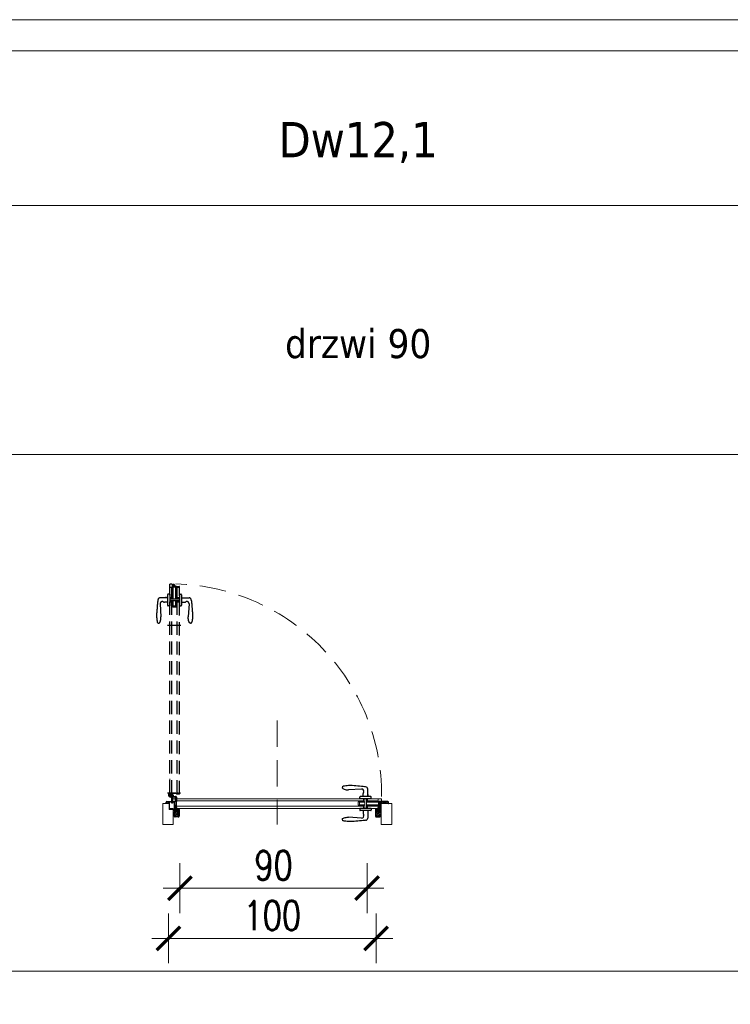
# Model space of a CAD drawing. Header units: millimetres. Extents: x 23192 to 149900, y -396339 to -79279.
# Tile 97 of 136: x 76213 to 76555, y -210633 to -210159. Entities that reach past the tile are written whole.
import ezdxf

# ---------------------------------------------------------------- set-up
doc = ezdxf.new("R2010")
doc.units = ezdxf.units.MM
for name, pattern in [('CENTER', [0.6, 0.375, -0.075, 0.075, -0.075]), ('DASHED', [19.05, 12.7, -6.35]), ('HIDDENX2', [19.05, 12.7, -6.35])]:
    doc.linetypes.add(name, pattern=pattern)
doc.layers.get('0').update_dxf_attribs({"lineweight": 0})
for name, color, linetype, lineweight in [('! Ślusarka opisy', 2, 'Continuous', 15), ('0_LEGENDA', 7, 'Continuous', 13), ('Drzwi - hatch', 8, 'Continuous', 5), ('Drzwi KRAWĘDZIE', 7, 'Continuous', 20)]:
    doc.layers.add(name, color=color, linetype=linetype, lineweight=lineweight)
for name, color, linetype in [('!! ASSA ABLOY', 2, 'Continuous'), ('A_drzwi', 3, 'Continuous'), ('Drzwi - klamki', 150, 'Continuous'), ('Drzwi PRZER-DUŻA', 240, 'DASHED'), ('GRUBA', 4, 'Continuous'), ('GRUBA-2', 210, 'Continuous'), ('zawias', 7, 'Continuous')]:
    doc.layers.add(name, color=color, linetype=linetype)
doc.styles.add('ARIAL', font='tahoma.ttf')
doc.styles.add('SIMPLEX', font='simplex.shx', dxfattribs={"width": 0.77})
doc.dimstyles.new('OL PB 200', dxfattribs={"dimscale": 4, "dimtxt": 3.5, "dimasz": 0.2, "dimexe": 10, "dimexo": 10, "dimgap": 1, "dimtad": 1, "dimdec": 1, "dimrnd": 0.5, "dimzin": 9, "dimdsep": 46, "dimtxsty": 'SIMPLEX', "dimblk": 'thick_MSz', "dimcen": 0.1, "dimdle": 8, "dimse1": 1, "dimse2": 1, "dimclrd": 256, "dimclre": 256, "dimclrt": 3, "dimadec": 1, "dimazin": 2, "dimtfac": 1, "dimtdec": 1, "dimtix": 1, "dimtofl": 0, "dimtmove": 2, "dimatfit": 3, "dimldrblk": 'thick_MSz', "dimfxl": 10, "dimfxlon": 1, "dimtolj": 1, "dimlwd": -1, "dimlwe": -1, "dimarcsym": 0})

# ---------------------------------------------------------------- blocks, each defined once
blk = doc.blocks.new('thick_MSz')
for p, q in [((0, 15), (0, -15)), ((-10, 0), (10, 0))]:
    blk.add_line(p, q)
at = {"const_width": 2, "elevation": 2}
blk.add_lwpolyline([(-7.07, -7.07), (7.07, 7.07)], dxfattribs=at)
blk = doc.blocks.new('*D102')
at = {"layer": '0_LEGENDA', "transparency": 16777216}
blk.add_line((76383.61, -210601.02), (76285.41, -210601.02), dxfattribs=at)
at = {"layer": 'DEFPOINTS', "color": 0, "transparency": 16777216}
for p in [(76284.61, -210562.57), (76384.41, -210562.57), (76284.61, -210601.02)]:
    blk.add_point(p, dxfattribs=at)
at = {"layer": '0_LEGENDA', "transparency": 16777216, "xscale": 0.8, "yscale": 0.8, "zscale": 0.8, "rotation": 180}
blk.add_blockref('thick_MSz', (76284.61, -210601.02), dxfattribs=at)
at = {"layer": '0_LEGENDA', "transparency": 16777216, "xscale": 0.8, "yscale": 0.8, "zscale": 0.8}
blk.add_blockref('thick_MSz', (76384.41, -210601.02), dxfattribs=at)
at = {"layer": '0_LEGENDA', "color": 3, "transparency": 16777216, "insert": (76334.51, -210590.02), "char_height": 14, "attachment_point": 5, "style": 'SIMPLEX'}
blk.add_mtext('\\A1;100', dxfattribs=at)
blk = doc.blocks.new('*D103')
at = {"layer": '0_LEGENDA', "transparency": 16777216}
blk.add_line((76290.91, -210576.88), (76379.31, -210576.88), dxfattribs=at)
at = {"layer": 'DEFPOINTS', "color": 0, "transparency": 16777216}
for p in [(76290.11, -210551.14), (76380.11, -210556.57), (76380.11, -210576.88)]:
    blk.add_point(p, dxfattribs=at)
at = {"layer": '0_LEGENDA', "transparency": 16777216, "xscale": 0.8, "yscale": 0.8, "zscale": 0.8, "rotation": 180}
blk.add_blockref('thick_MSz', (76290.11, -210576.88), dxfattribs=at)
at = {"layer": '0_LEGENDA', "transparency": 16777216, "xscale": 0.8, "yscale": 0.8, "zscale": 0.8}
blk.add_blockref('thick_MSz', (76380.11, -210576.88), dxfattribs=at)
at = {"layer": '0_LEGENDA', "color": 3, "transparency": 16777216, "insert": (76335.11, -210565.88), "char_height": 14, "attachment_point": 5, "style": 'SIMPLEX'}
blk.add_mtext('\\A1;90', dxfattribs=at)
blk = doc.blocks.new('Dw18')
at = {"layer": 'Drzwi - hatch'}
h = blk.add_hatch(dxfattribs=at)
h.set_pattern_fill('AR-CONC', color=256, scale=0.003, angle=180)
h.set_pattern_definition([(230, (12478.00603, 7127.26127), (-0.546554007, 0.047817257), [0.05715, -0.62865]), (175, (12478.00603, 7127.26127), (0.10573026, -0.57317054), [0.04572, -0.50292175]), (280.451445, (12477.9605, 7127.26525), (-0.44082374, -0.525353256), [0.04857003, -0.53427073]), (226.1842, (12478.006, 7127.1089), (-0.81323712, 0.12612698), [0.085725, -0.942975]), (276.635558, (12477.9383, 7127.1194), (-0.7122124, -0.74227837), [0.07285507, -0.80140682]), (171.18415, (12478.006, 7127.1089), (-0.7122124, -0.74227837), [0.0685799, -0.7543792]), (201, (12477.92983, 7127.14697), (-0.454843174, 0.306795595), [0.05715, -0.62865]), (146, (12477.92983, 7127.14697), (-0.185406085, -0.5525639), [0.04572, -0.50292]), (251.451445, (12477.89193, 7127.17254), (-0.64024926, -0.24576831), [0.04857003, -0.53426981]), (217.5, (12478.00603, 7127.26127), (-0.00926581, -0.253665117), [0, -0.496824, 0, -0.51054, 0, -0.504825]), (187.5, (12478.00603, 7127.26127), (-0.200458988, -0.300541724), [0, -0.291084, 0, -0.485394, 0, -0.192405]), (147.5, (12478.17596, 7127.26127), (-0.406771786, 0.017186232), [0, -0.1905, 0, -0.59436, 0, -0.78867]), (137.5, (12478.25216, 7127.26127), (-0.444387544, -0.076279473), [0, -0.24765, 0, -0.394716, 0, -0.56007])])
h.paths.add_polyline_path([(11935.4, 3708.39), (11935.9, 3708.39), (11935.9, 3708.95), (11936.08, 3708.95), (11936.08, 3708.39, 0.414214), (11936.24, 3708.23), (11937.81, 3708.23, 0.414214), (11937.97, 3708.39), (11937.97, 3711.58, 1), (11937.78, 3711.58), (11937.78, 3710.91, -0.414214), (11937.44, 3710.57), (11936.26, 3710.57, -0.414214), (11935.92, 3710.91), (11935.92, 3711.77), (11935.12, 3711.77), (11935.12, 3711.97), (11933.52, 3711.97), (11933.52, 3715.27), (11932.24, 3715.27, 0.414214), (11932.08, 3715.11), (11932.08, 3714.55), (11933.4, 3714.55), (11933.4, 3711.55), (11935.4, 3711.55)])
h = blk.add_hatch(dxfattribs=at)
h.set_pattern_fill('AR-CONC', color=256, scale=0.003, angle=180)
h.set_pattern_definition([(230, (12264.63307, 7185.49248), (-0.546554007, 0.047817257), [0.05715, -0.62865]), (175, (12264.63307, 7185.4925), (0.10573026, -0.57317054), [0.04572, -0.50292175]), (280.451445, (12264.5875, 7185.49646), (-0.44082374, -0.525353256), [0.04857003, -0.53427073]), (226.1842, (12264.6331, 7185.3401), (-0.81323712, 0.12612698), [0.085725, -0.942975]), (276.635558, (12264.5653, 7185.3506), (-0.7122124, -0.74227837), [0.07285507, -0.80140682]), (171.18415, (12264.6331, 7185.3401), (-0.7122124, -0.74227837), [0.0685799, -0.7543792]), (201, (12264.55687, 7185.37818), (-0.454843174, 0.306795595), [0.05715, -0.62865]), (146, (12264.55687, 7185.3782), (-0.185406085, -0.5525639), [0.04572, -0.50292]), (251.451445, (12264.51897, 7185.40374), (-0.64024926, -0.24576831), [0.04857003, -0.53426981]), (217.5, (12264.63307, 7185.49248), (-0.00926581, -0.253665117), [0, -0.496824, 0, -0.51054, 0, -0.504825]), (187.5, (12264.63307, 7185.49248), (-0.200458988, -0.300541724), [0, -0.291084, 0, -0.485394, 0, -0.192405]), (147.5, (12264.803, 7185.49248), (-0.406771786, 0.017186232), [0, -0.1905, 0, -0.59436, 0, -0.78867]), (137.5, (12264.8792, 7185.49248), (-0.444387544, -0.076279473), [0, -0.24765, 0, -0.394716, 0, -0.56007])])
h.paths.add_polyline_path([(12032.83, 3708.39, 0.414214), (12032.99, 3708.23), (12034.56, 3708.23, 0.414214), (12034.72, 3708.39), (12034.72, 3708.95), (12034.9, 3708.95), (12034.9, 3708.39), (12035.4, 3708.39), (12035.4, 3714.55), (12035.4, 3715.27), (12035.04, 3715.27, 0.414214), (12034.88, 3715.11), (12034.88, 3710.91, -0.414214), (12034.54, 3710.57), (12033.36, 3710.57, -0.414214), (12033.02, 3710.91), (12033.02, 3711.58, 1), (12032.83, 3711.58)])
h.paths.add_polyline_path([(12035.4, 3714.55), (12038.72, 3714.55), (12038.72, 3715.11, 0.414214), (12038.56, 3715.27), (12036.1, 3715.27), (12035.4, 3715.27)])
at = {"layer": '! Ślusarka opisy', "linetype": 'HIDDENX2'}
blk.add_lwpolyline([(11985.4, 3754.35), (11985.4, 3704.35)], dxfattribs=at)
at = {"layer": '! Ślusarka opisy', "color": 8, "linetype": 'HIDDENX2'}
blk.add_arc((11934.05, 3718.56), 101.49, 359.5675, 88.5534, dxfattribs=at)
at = {"linetype": 'CENTER', "ltscale": 0.5}
blk.add_line((11939.03, 3719.4), (11932.67, 3719.4), dxfattribs=at)
at = {"linetype": 'CENTER', "ltscale": 0.2}
for p, q in [((11935.25, 3718.56), (11932.85, 3718.56)), ((11934.05, 3717.36), (11934.05, 3719.76))]:
    blk.add_line(p, q, dxfattribs=at)
for p, q in [((11934.03, 3718.59), (11933.8, 3718.59)), ((11933.8, 3718.59), (11933.8, 3718.54)), ((11933.8, 3718.54), (11934.03, 3718.54)), ((11934.08, 3718.84), (11934.03, 3718.84)), ((11934.03, 3718.84), (11934.03, 3718.59)), ((11934.03, 3718.54), (11934.03, 3718.31)), ((11934.03, 3718.31), (11934.08, 3718.31)), ((11934.08, 3718.59), (11934.08, 3718.84)), ((11934.33, 3718.59), (11934.08, 3718.59)), ((11934.08, 3718.31), (11934.08, 3718.54)), ((11934.08, 3718.54), (11934.33, 3718.54)), ((11934.33, 3718.54), (11934.33, 3718.59))]:
    blk.add_line(p, q)
at = {"ltscale": 0.2}
for p, q in [((11934.05, 3717.91), (11936.4, 3717.91)), ((11936.4, 3717.56), (11934.05, 3717.56)), ((11934.81, 3717.91), (11934.55, 3718.14)), ((11934.7, 3714.66), (11934.7, 3717.56)), ((11935.05, 3717.36), (11934.7, 3717.36)), ((11935.05, 3718.56), (11935.05, 3717.91)), ((11935.05, 3717.56), (11935.05, 3714.66)), ((11935.3, 3718.66), (11935.3, 3717.91)), ((11936.5, 3715.46), (11936.5, 3717.46)), ((11936.85, 3715.46), (11936.5, 3715.46)), ((11936.85, 3717.46), (11936.85, 3715.46)), ((11935.05, 3714.66), (11934.7, 3714.66))]:
    blk.add_line(p, q, dxfattribs=at)
blk.add_circle((11934.05, 3718.56), 0.65, dxfattribs=at)
for centre, radius, start, end in [((11934.05, 3718.56), 1, 319.4584, 270), ((11936.4, 3717.46), 0.45, 0, 90), ((11936.4, 3717.46), 0.1, 0, 90)]:
    blk.add_arc(centre, radius, start, end, dxfattribs=at)
at = {"layer": 'A_drzwi', "linetype": 'ByBlock'}
blk.add_arc((11931.93, 3705.44), 95.53, 89.4002, 89.4052, dxfattribs=at)
at = {"layer": 'Drzwi - klamki', "ltscale": 0.2}
for p, q in [((12025.9, 3721.41), (12019.65, 3721.01)), ((12028.85, 3717.81), (12028.85, 3721.41)), ((12025, 3716.75), (12025, 3717.51)), ((12030.6, 3716.75), (12025, 3716.75)), ((12030.6, 3716.75), (12025, 3716.75)), ((12030.3, 3717.81), (12025.3, 3717.81)), ((12026.75, 3717.81), (12026.75, 3719.3)), ((12029.05, 3718.81), (12028.85, 3718.81)), ((12029.05, 3718.31), (12028.85, 3718.31)), ((12029.05, 3718.31), (12029.05, 3718.81)), ((12030.6, 3716.75), (12030.6, 3717.51)), ((12030.6, 3712.15), (12025, 3712.15)), ((12025, 3712.15), (12025, 3711.39)), ((12030.3, 3711.09), (12025.3, 3711.09)), ((12026.75, 3711.09), (12026.75, 3709.61)), ((12028.85, 3711.09), (12028.85, 3707.49)), ((12030.6, 3712.15), (12030.6, 3711.39)), ((12025.9, 3707.5), (12019.65, 3707.89))]:
    blk.add_line(p, q, dxfattribs=at)
at = {"layer": 'Drzwi - klamki'}
for p, q in [((11936.1, 3713.25), (11936.3, 3713.25)), ((11936.1, 3712.25), (11936.1, 3713.25)), ((11936.1, 3713.25), (11936.3, 3713.05)), ((11936.2, 3713.25), (11936.1, 3713.16)), ((11936.3, 3713.25), (11936.1, 3713.06)), ((11936.1, 3713.16), (11936.3, 3712.96)), ((11936.3, 3713.16), (11936.1, 3712.96)), ((11936.1, 3713.06), (11936.3, 3712.86)), ((11936.3, 3713.06), (11936.1, 3712.86)), ((11936.1, 3712.96), (11936.3, 3712.76)), ((11936.3, 3712.96), (11936.1, 3712.76)), ((11936.1, 3712.86), (11936.3, 3712.66)), ((11936.3, 3712.86), (11936.1, 3712.66)), ((11936.1, 3712.76), (11936.3, 3712.56)), ((11936.3, 3712.76), (11936.1, 3712.56)), ((11936.1, 3712.66), (11936.3, 3712.46)), ((11936.3, 3712.66), (11936.1, 3712.46)), ((11936.3, 3712.57), (11936.1, 3712.37)), ((11936.1, 3712.56), (11936.3, 3712.36)), ((11936.3, 3712.47), (11936.1, 3712.27)), ((11936.1, 3712.46), (11936.3, 3712.26)), ((11936.1, 3712.37), (11936.21, 3712.25)), ((11936.1, 3712.27), (11936.12, 3712.25)), ((11936.3, 3712.25), (11936.1, 3712.25)), ((11936.3, 3711.35), (11936.12, 3711.54)), ((11936.3, 3711.05), (11936.12, 3711.24)), ((11936.29, 3710.77), (11936.12, 3710.94)), ((11936.3, 3712.37), (11936.19, 3712.25)), ((11936.3, 3711.5), (11936.19, 3711.61)), ((11936.3, 3711.2), (11936.19, 3711.31)), ((11936.3, 3710.9), (11936.19, 3711.01)), ((11936.2, 3713.25), (11936.3, 3713.15)), ((11936.3, 3712.27), (11936.29, 3712.25)), ((11936.3, 3713.25), (11936.3, 3712.25)), ((11936.3, 3713.25), (11936.3, 3713.25)), ((11936.3, 3711.5), (11936.32, 3711.55)), ((11936.3, 3711.35), (11936.3, 3711.2)), ((11936.3, 3711.05), (11936.3, 3710.9)), ((11936.32, 3711.55), (11936.73, 3711.55)), ((11936.32, 3710.75), (11937.45, 3710.75)), ((11936.4, 3711.45), (11936.4, 3711.25)), ((11936.4, 3711.45), (11936.73, 3711.45)), ((11936.4, 3711.25), (11936.87, 3711.14)), ((11936.4, 3711.15), (11936.89, 3711.03)), ((11936.4, 3711.15), (11936.4, 3710.85)), ((11936.4, 3710.85), (11937.35, 3710.85)), ((11936.78, 3711.61), (11936.74, 3711.99)), ((11937.17, 3712.1), (11936.84, 3712.1)), ((11936.88, 3711.62), (11936.85, 3711.96)), ((11936.87, 3711.14), (11937.37, 3711.5)), ((11937.15, 3712), (11936.89, 3712)), ((11936.89, 3711.03), (11937.35, 3711.36)), ((11937.35, 3711.36), (11937.35, 3710.85)), ((11937.45, 3711.35), (11937.45, 3711.22)), ((11937.45, 3711.22), (11937.52, 3711.28)), ((11937.45, 3711.07), (11937.59, 3711.21)), ((11937.45, 3711.07), (11937.45, 3710.9)), ((11937.45, 3710.9), (11937.52, 3710.96)), ((11937.45, 3710.75), (11937.59, 3710.89)), ((11937.53, 3711.4), (11937.6, 3711.36)), ((11937.6, 3711.55), (11937.62, 3711.7)), ((12033.2, 3711.55), (12033.19, 3711.7)), ((12033.28, 3711.4), (12033.2, 3711.36)), ((12033.35, 3711.07), (12033.22, 3711.21)), ((12033.35, 3710.75), (12033.22, 3710.89)), ((12033.35, 3711.22), (12033.29, 3711.28)), ((12033.35, 3710.9), (12033.29, 3710.96)), ((12033.35, 3711.35), (12033.35, 3711.22)), ((12033.35, 3711.07), (12033.35, 3710.9)), ((12034.48, 3710.75), (12033.35, 3710.75)), ((12033.94, 3711.14), (12033.43, 3711.5)), ((12033.92, 3711.03), (12033.45, 3711.36)), ((12033.45, 3711.36), (12033.45, 3710.85)), ((12034.4, 3710.85), (12033.45, 3710.85)), ((12033.64, 3712.1), (12033.96, 3712.1)), ((12033.66, 3712), (12033.92, 3712)), ((12034.4, 3711.15), (12033.92, 3711.03)), ((12033.93, 3711.62), (12033.96, 3711.96)), ((12034.4, 3711.25), (12033.94, 3711.14)), ((12034.03, 3711.61), (12034.06, 3711.99)), ((12034.48, 3711.55), (12034.08, 3711.55)), ((12034.4, 3711.45), (12034.08, 3711.45)), ((12034.4, 3711.45), (12034.4, 3711.25)), ((12034.4, 3711.15), (12034.4, 3710.85)), ((12034.5, 3711.5), (12034.48, 3711.55)), ((12034.7, 3713.25), (12034.5, 3713.25)), ((12034.5, 3713.25), (12034.5, 3712.25)), ((12034.7, 3713.25), (12034.5, 3713.05)), ((12034.61, 3713.25), (12034.5, 3713.15)), ((12034.51, 3713.25), (12034.5, 3713.25)), ((12034.7, 3713.16), (12034.5, 3712.96)), ((12034.5, 3713.16), (12034.7, 3712.96)), ((12034.7, 3713.06), (12034.5, 3712.86)), ((12034.5, 3713.06), (12034.7, 3712.86)), ((12034.7, 3712.96), (12034.5, 3712.76)), ((12034.5, 3712.96), (12034.7, 3712.76)), ((12034.7, 3712.86), (12034.5, 3712.66)), ((12034.5, 3712.86), (12034.7, 3712.66)), ((12034.7, 3712.76), (12034.5, 3712.56)), ((12034.5, 3712.76), (12034.7, 3712.56)), ((12034.7, 3712.66), (12034.5, 3712.46)), ((12034.5, 3712.66), (12034.7, 3712.46)), ((12034.5, 3712.57), (12034.7, 3712.37)), ((12034.7, 3712.56), (12034.5, 3712.36)), ((12034.5, 3712.47), (12034.7, 3712.27)), ((12034.7, 3712.46), (12034.5, 3712.26)), ((12034.5, 3712.37), (12034.62, 3712.25)), ((12034.5, 3712.27), (12034.52, 3712.25)), ((12034.5, 3712.25), (12034.7, 3712.25)), ((12034.5, 3711.5), (12034.62, 3711.61)), ((12034.5, 3711.35), (12034.69, 3711.54)), ((12034.5, 3711.35), (12034.5, 3711.2)), ((12034.5, 3711.2), (12034.62, 3711.31)), ((12034.5, 3711.05), (12034.69, 3711.24)), ((12034.5, 3711.05), (12034.5, 3710.9)), ((12034.5, 3710.9), (12034.62, 3711.01)), ((12034.51, 3713.25), (12034.7, 3713.06)), ((12034.52, 3710.77), (12034.69, 3710.94)), ((12034.7, 3712.37), (12034.59, 3712.25)), ((12034.61, 3713.25), (12034.7, 3713.16)), ((12034.7, 3712.27), (12034.69, 3712.25)), ((12034.7, 3712.25), (12034.7, 3713.25))]:
    blk.add_line(p, q, dxfattribs=at)
at = {"layer": 'Drzwi - klamki', "ltscale": 0.2}
for centre, radius, start, end in [((12017.39, 3722.06), 0.74, 108.9246, 180), ((12026, 3720.36), 1.05, 328.6119, 95.465), ((12027.8, 3721.41), 1.05, 0, 90), ((12025.3, 3717.51), 0.3, 90, 180), ((12027.75, 3719.3), 1, 148.6119, 180), ((12030.3, 3717.51), 0.3, 0, 90), ((12025.3, 3711.39), 0.3, 180, 270), ((12030.3, 3711.39), 0.3, 270, 0), ((12017.39, 3706.84), 0.74, 180, 251.0754), ((12026, 3708.54), 1.05, 264.535, 31.3881), ((12027.75, 3709.61), 1, 180, 211.3881), ((12027.8, 3707.49), 1.05, 270, 0)]:
    blk.add_arc(centre, radius, start, end, dxfattribs=at)
at = {"layer": 'Drzwi - klamki'}
for centre, radius, start, end in [((11936.15, 3711.58), 0.05, 45, 180), ((11936.15, 3711.58), 0.05, 180, 225), ((11936.15, 3711.28), 0.05, 45, 180), ((11936.15, 3711.28), 0.05, 180, 225), ((11936.15, 3710.98), 0.05, 45, 180), ((11936.15, 3710.98), 0.05, 180, 225), ((11936.32, 3710.8), 0.05, 225, 270), ((11936.73, 3711.6), 0.15, 270, 5.5634), ((11936.73, 3711.6), 0.05, 270, 5.5634), ((11936.84, 3712), 0.1, 90, 179.5875), ((11936.89, 3712), 0.15, 179.5875, 185.5634), ((11936.89, 3711.96), 0.04, 90, 185.5634), ((11937.15, 3711.9), 0.1, 69.8788, 90), ((11937.17, 3712), 0.1, 71.0155, 90), ((11936.87, 3711.14), 0.919, 57.5594, 69.8788), ((11936.87, 3711.14), 1.02, 49.4586, 71.0155), ((11937.23, 3711.7), 0.25, 305.6239, 57.5594), ((11937.5, 3711.35), 0.05, 63.4253, 180), ((11937.55, 3711.24), 0.05, 0, 135), ((11937.55, 3710.93), 0.05, 0, 135), ((11937.37, 3711.72), 0.25, 354.4299, 49.4586), ((11937.55, 3711.24), 0.05, 315, 0), ((11937.55, 3710.93), 0.05, 315, 0), ((12033.44, 3711.72), 0.25, 130.5414, 185.5701), ((12033.25, 3711.24), 0.05, 45, 180), ((12033.25, 3711.24), 0.05, 180, 225), ((12033.25, 3710.93), 0.05, 45, 180), ((12033.25, 3710.93), 0.05, 180, 225), ((12033.94, 3711.14), 1.02, 108.9845, 130.5414), ((12033.3, 3711.35), 0.05, 0, 116.5747), ((12033.58, 3711.7), 0.25, 122.4406, 234.3761), ((12033.94, 3711.14), 0.919, 110.1212, 122.4406), ((12033.64, 3712), 0.1, 90, 108.9845), ((12033.66, 3711.9), 0.1, 90, 110.1212), ((12033.92, 3711.96), 0.04, 354.4366, 90), ((12034.08, 3711.6), 0.15, 174.4366, 270), ((12033.96, 3712), 0.1, 0.4125, 90), ((12034.08, 3711.6), 0.05, 174.4366, 270), ((12033.91, 3712), 0.15, 354.4366, 0.4125), ((12034.48, 3710.8), 0.05, 270, 315), ((12034.65, 3711.58), 0.05, 0, 135), ((12034.65, 3711.28), 0.05, 0, 135), ((12034.65, 3710.98), 0.05, 0, 135), ((12034.65, 3711.58), 0.05, 315, 0), ((12034.65, 3711.28), 0.05, 315, 0), ((12034.65, 3710.98), 0.05, 315, 0)]:
    blk.add_arc(centre, radius, start, end, dxfattribs=at)
at = {"layer": 'Drzwi - klamki', "ltscale": 0.2}
blk.add_ellipse((12019.65, 3722.06), major_axis=(3, 0), ratio=0.347016, start_param=3.132997, end_param=4.712389, dxfattribs=at)
at = {"layer": 'Drzwi - klamki', "ltscale": 0.2, "extrusion": (0, 0, -1)}
blk.add_ellipse((12019.65, 3706.85), major_axis=(3, 0), ratio=0.347016, start_param=3.132997, end_param=4.712389, dxfattribs=at)
at = {"layer": 'Drzwi - klamki', "ltscale": 0.2}
for points in [[(12027.8, 3722.46), (12026.75, 3722.61), (12023.2, 3722.91), (12019.65, 3723.1), (12017.15, 3722.76)], [(12027.8, 3706.44), (12026.75, 3706.29), (12023.2, 3705.99), (12019.65, 3705.81), (12017.15, 3706.14)]]:
    blk.add_spline(points, degree=3, dxfattribs=at)
at = {"layer": 'Drzwi KRAWĘDZIE'}
for p, q in [((11933.7, 3717.9), (11933.7, 3726.36)), ((11933.7, 3719.4), (11938.2, 3719.4)), ((11933.8, 3717.8), (11934.7, 3717.8)), ((11934.7, 3719.3), (11937, 3719.3)), ((11934.7, 3717.8), (11934.7, 3719)), ((11935.4, 3716.75), (12035.4, 3716.75)), ((11936.9, 3716.75), (11936.9, 3712.15)), ((11936.9, 3715.75), (12026.8, 3715.75)), ((11937, 3719), (11937, 3719.3)), ((11937, 3719), (11938.2, 3719)), ((12026.8, 3715.28), (12026.8, 3716.75)), ((12027.4, 3712.16), (12027.4, 3716.75)), ((12028.2, 3712.16), (12028.2, 3716.75)), ((12028.8, 3715.28), (12028.8, 3716.75)), ((12028.8, 3715.75), (12033.9, 3715.75)), ((12033.9, 3716.75), (12033.9, 3715.28)), ((12034.01, 3713.5), (12034.01, 3715.45)), ((12034.01, 3715.45), (12034.3, 3715.45)), ((12034.3, 3715.45), (12034.01, 3715.45)), ((12035.5, 3715.55), (12034.3, 3715.55)), ((12034.3, 3715.55), (12034.3, 3712.47)), ((12034.3, 3715.55), (12034.3, 3712.25)), ((12034.3, 3713.5), (12034.3, 3715.45)), ((12034.3, 3713.5), (12034.3, 3715.45)), ((12035.5, 3715.55), (12035.5, 3716.65)), ((11933.4, 3711.55), (11933.4, 3714.55)), ((11935.4, 3711.55), (11933.4, 3711.55)), ((11936.8, 3713.45), (11936.5, 3713.45)), ((11936.5, 3712.25), (11936.5, 3713.45)), ((11936.6, 3712.15), (12034.2, 3712.15)), ((11936.9, 3713.15), (12026.8, 3713.15)), ((12024.3, 3713.68), (12024.3, 3715.28)), ((12024.3, 3715.28), (12027.4, 3715.28)), ((12024.3, 3713.68), (12027.4, 3713.68)), ((12024.89, 3713.78), (12024.89, 3715.18)), ((12024.89, 3715.18), (12024.89, 3713.78)), ((12024.89, 3715.18), (12027.4, 3715.18)), ((12024.89, 3713.78), (12027.4, 3713.78)), ((12026.8, 3712.16), (12026.8, 3713.67)), ((12028.2, 3715.28), (12034.01, 3715.28)), ((12028.2, 3715.18), (12034.01, 3715.18)), ((12028.2, 3713.78), (12034.01, 3713.78)), ((12028.2, 3713.68), (12034.01, 3713.68)), ((12028.8, 3712.16), (12028.8, 3713.67)), ((12028.8, 3713.15), (12033.9, 3713.15)), ((12033.9, 3713.68), (12033.9, 3712.15)), ((12034.3, 3713.5), (12034.01, 3713.5)), ((12034.31, 3715.06), (12035.31, 3715.06)), ((12034.31, 3715.06), (12035.5, 3715.06)), ((12034.31, 3713.91), (12035.5, 3714.76)), ((12034.31, 3714.76), (12035.5, 3714.76)), ((12034.7, 3715.06), (12034.9, 3715.06)), ((12035.5, 3715.06), (12035.5, 3714.76)), ((11935.9, 3708.39), (11935.4, 3708.39)), ((12034.9, 3708.39), (12035.4, 3708.39))]:
    blk.add_line(p, q, dxfattribs=at)
blk.add_lwpolyline([(11935.4, 3711.55), (11935.4, 3704.35), (11930.4, 3704.35), (11930.4, 3714.55), (11933.4, 3714.55)], dxfattribs=at)
blk.add_lwpolyline([(12040.4, 3714.55), (12035.4, 3714.55), (12035.4, 3704.35), (12040.4, 3704.35)], close=True, dxfattribs=at)
for centre, start, end in [((11933.8, 3717.9), 180, 270), ((11938.2, 3719.1), 270, 0), ((12035.4, 3716.65), 0, 90), ((11936.6, 3712.25), 180, 270), ((12034.2, 3712.25), 270, 0)]:
    blk.add_arc(centre, 0.1, start, end, dxfattribs=at)
at = {"layer": 'Drzwi KRAWĘDZIE', "ltscale": 0.2}
blk.add_arc((11935.4, 3716.65), 0.1, 90, 180, dxfattribs=at)
at = {"layer": 'Drzwi PRZER-DUŻA', "ltscale": 0.5}
for p, q in [((11933.7, 3719.4), (11933.7, 3819.9)), ((11938.3, 3719.1), (11938.3, 3818.7)), ((11934.7, 3719.4), (11934.7, 3811.31)), ((11937.2, 3719.4), (11937.2, 3811.31))]:
    blk.add_line(p, q, dxfattribs=at)
at = {"layer": 'Drzwi PRZER-DUŻA'}
for p, q in [((11934.9, 3820), (11933.8, 3820)), ((11934.9, 3820), (11934.9, 3818.8)), ((11935.4, 3818.81), (11935.4, 3820)), ((11935.4, 3820), (11935.7, 3820)), ((11935.4, 3818.81), (11935.4, 3819.81)), ((11935.7, 3818.81), (11935.7, 3820)), ((11936.55, 3818.81), (11935.7, 3820)), ((11933.7, 3815.1), (11932.94, 3815.1)), ((11933.7, 3818.4), (11935.18, 3818.4)), ((11933.7, 3815.1), (11933.7, 3809.5)), ((11933.7, 3815.1), (11933.7, 3809.5)), ((11934.7, 3813.31), (11934.7, 3818.4)), ((11934.9, 3818.8), (11937.99, 3818.8)), ((11934.9, 3818.8), (11938.2, 3818.8)), ((11935, 3818.8), (11935, 3818.51)), ((11935, 3818.51), (11935, 3818.8)), ((11936.95, 3818.8), (11935, 3818.8)), ((11936.95, 3818.8), (11935, 3818.8)), ((11936.95, 3818.51), (11935, 3818.51)), ((11935.18, 3812.71), (11935.18, 3818.51)), ((11935.28, 3812.71), (11935.28, 3818.51)), ((11936.68, 3812.71), (11936.68, 3818.51)), ((11936.78, 3812.71), (11936.78, 3818.51)), ((11936.78, 3818.4), (11938.3, 3818.4)), ((11936.95, 3818.8), (11936.95, 3818.51)), ((11937.3, 3813.31), (11937.3, 3818.4)), ((11938.3, 3815.1), (11939.06, 3815.1)), ((11938.3, 3815.1), (11938.3, 3809.5)), ((11932.64, 3813.35), (11929.04, 3813.35)), ((11929.05, 3810.4), (11929.44, 3804.15)), ((11932.64, 3811.25), (11931.16, 3811.25)), ((11931.64, 3813.55), (11931.64, 3813.35)), ((11932.14, 3813.55), (11931.64, 3813.55)), ((11932.14, 3813.55), (11932.14, 3813.35)), ((11932.64, 3814.8), (11932.64, 3809.8)), ((11935.18, 3813.31), (11933.7, 3813.31)), ((11938.3, 3812.71), (11933.7, 3812.71)), ((11938.3, 3811.91), (11933.7, 3811.91)), ((11935.18, 3811.31), (11933.7, 3811.31)), ((11935.18, 3808.8), (11935.18, 3811.91)), ((11935.28, 3809.39), (11935.28, 3811.91)), ((11936.68, 3809.39), (11936.68, 3811.91)), ((11936.78, 3808.8), (11936.78, 3811.91)), ((11938.3, 3813.31), (11936.79, 3813.31)), ((11938.3, 3811.31), (11936.79, 3811.31)), ((11939.36, 3814.8), (11939.36, 3809.8)), ((11939.36, 3813.35), (11942.96, 3813.35)), ((11939.36, 3811.25), (11940.85, 3811.25)), ((11942.96, 3810.4), (11942.56, 3804.15)), ((11933.7, 3809.5), (11932.94, 3809.5)), ((11936.78, 3808.8), (11935.18, 3808.8)), ((11935.28, 3809.39), (11936.68, 3809.39)), ((11936.68, 3809.39), (11935.28, 3809.39)), ((11938.3, 3809.5), (11939.06, 3809.5)), ((11939.03, 3800.11), (11932.67, 3800.11))]:
    blk.add_line(p, q, dxfattribs=at)
for centre, radius, start, end in [((11933.8, 3819.9), 0.1, 90, 180), ((11932.94, 3814.8), 0.3, 90, 180), ((11938.2, 3818.7), 0.1, 0, 90), ((11939.06, 3814.8), 0.3, 0, 90), ((11929.04, 3812.3), 1.05, 90, 180), ((11930.09, 3810.5), 1.05, 58.6119, 185.465), ((11931.16, 3812.25), 1, 238.6119, 270), ((11940.85, 3812.25), 1, 270, 301.3881), ((11941.91, 3810.5), 1.05, 354.535, 121.3881), ((11942.96, 3812.3), 1.05, 0, 90), ((11932.94, 3809.8), 0.3, 180, 270), ((11939.06, 3809.8), 0.3, 270, 0), ((11928.39, 3801.89), 0.74, 198.9246, 270), ((11943.61, 3801.89), 0.74, 270, 341.0754)]:
    blk.add_arc(centre, radius, start, end, dxfattribs=at)
blk.add_ellipse((11928.4, 3804.15), major_axis=(0, -3), ratio=0.347016, start_param=-0.008595, end_param=1.570796, dxfattribs=at)
at = {"layer": 'Drzwi PRZER-DUŻA', "extrusion": (0, 0, -1)}
blk.add_ellipse((11943.6, 3804.15), major_axis=(0, -3), ratio=0.347016, start_param=-0.008595, end_param=1.570796, dxfattribs=at)
at = {"layer": 'Drzwi PRZER-DUŻA'}
for points in [[(11927.99, 3812.3), (11927.84, 3811.25), (11927.54, 3807.7), (11927.36, 3804.15), (11927.69, 3801.65)], [(11944.01, 3812.3), (11944.16, 3811.25), (11944.46, 3807.7), (11944.65, 3804.15), (11944.31, 3801.65)]]:
    blk.add_spline(points, degree=3, dxfattribs=at)
at = {"layer": 'GRUBA', "ltscale": 0.2}
for p, q in [((11932.24, 3715.45), (11935.76, 3715.45)), ((12038.56, 3715.45), (12035.04, 3715.45)), ((11931.9, 3714.55), (11931.9, 3715.11)), ((11932.08, 3714.55), (11931.9, 3714.55)), ((11932.08, 3715.11), (11932.08, 3714.55)), ((11934.7, 3715.27), (11932.24, 3715.27)), ((11935.76, 3715.27), (11934.7, 3715.27)), ((11935.92, 3710.91), (11935.92, 3715.11)), ((11936.1, 3715.11), (11936.1, 3714.65)), ((11936.1, 3714.65), (11936.1, 3710.91)), ((11936.26, 3710.75), (11937.44, 3710.75)), ((11937.6, 3710.91), (11937.6, 3711.58)), ((11937.78, 3711.58), (11937.78, 3710.91)), ((11937.97, 3708.39), (11937.97, 3711.58)), ((11938.15, 3711.58), (11938.15, 3708.39)), ((12032.65, 3711.58), (12032.65, 3708.39)), ((12032.83, 3708.39), (12032.83, 3711.58)), ((12033.02, 3711.58), (12033.02, 3710.91)), ((12033.2, 3710.91), (12033.2, 3711.58)), ((12034.54, 3710.75), (12033.36, 3710.75)), ((12034.7, 3715.11), (12034.7, 3714.65)), ((12034.7, 3714.65), (12034.7, 3710.91)), ((12034.88, 3710.91), (12034.88, 3715.11)), ((12035.04, 3715.27), (12036.1, 3715.27)), ((12036.1, 3715.27), (12038.56, 3715.27)), ((12038.72, 3715.11), (12038.72, 3714.55)), ((12038.72, 3714.55), (12038.9, 3714.55)), ((12038.9, 3714.55), (12038.9, 3715.11)), ((11935.9, 3708.39), (11935.9, 3708.95)), ((11935.9, 3708.95), (11936.08, 3708.95)), ((11936.08, 3708.95), (11936.08, 3708.39)), ((11936.24, 3708.23), (11937.81, 3708.23)), ((11937.81, 3708.05), (11936.24, 3708.05)), ((11937.44, 3710.57), (11936.26, 3710.57)), ((12034.56, 3708.23), (12032.99, 3708.23)), ((12032.99, 3708.05), (12034.56, 3708.05)), ((12033.36, 3710.57), (12034.54, 3710.57)), ((12034.9, 3708.95), (12034.72, 3708.95)), ((12034.72, 3708.95), (12034.72, 3708.39)), ((12034.9, 3708.39), (12034.9, 3708.95))]:
    blk.add_line(p, q, dxfattribs=at)
at = {"layer": 'GRUBA'}
for p, q in [((11934.45, 3715.27), (11934.45, 3715.45)), ((11934.45, 3715.45), (11935.45, 3715.45)), ((11935.45, 3715.45), (11935.45, 3715.27)), ((11934.7, 3715.27), (11934.45, 3715.27)), ((11935.45, 3715.27), (11935.05, 3715.27)), ((11935.92, 3714.45), (11936.1, 3714.45)), ((11935.92, 3713.05), (11935.92, 3714.45)), ((11936.1, 3713.05), (11935.92, 3713.05)), ((11936.1, 3714.45), (11936.1, 3713.05))]:
    blk.add_line(p, q, dxfattribs=at)
at = {"layer": 'GRUBA', "ltscale": 0.2}
for centre, radius, start, end in [((11932.24, 3715.11), 0.34, 90, 180), ((11935.76, 3715.11), 0.34, 0, 90), ((12035.04, 3715.11), 0.34, 90, 180), ((12038.56, 3715.11), 0.34, 0, 90), ((11932.24, 3715.11), 0.16, 90, 180), ((11935.76, 3715.11), 0.16, 0, 90), ((11935.76, 3715.11), 0.16, 0, 90), ((11936.26, 3710.91), 0.34, 180, 270), ((11936.26, 3710.91), 0.16, 180, 270), ((11937.44, 3710.91), 0.16, 270, 0), ((11937.44, 3710.91), 0.34, 270, 0), ((11937.88, 3711.58), 0.275, 0, 180), ((11937.88, 3711.58), 0.095, 0, 180), ((12032.93, 3711.58), 0.275, 0, 180), ((12032.93, 3711.58), 0.095, 0, 180), ((12033.36, 3710.91), 0.34, 180, 270), ((12033.36, 3710.91), 0.16, 180, 270), ((12034.54, 3710.91), 0.16, 270, 0), ((12034.54, 3710.91), 0.34, 270, 0), ((12035.04, 3715.11), 0.16, 90, 180), ((12038.56, 3715.11), 0.16, 0, 90), ((11936.24, 3708.39), 0.34, 180, 270), ((11936.24, 3708.39), 0.16, 180, 270), ((11937.81, 3708.39), 0.34, 270, 0), ((11937.81, 3708.39), 0.16, 270, 0), ((12032.99, 3708.39), 0.34, 180, 270), ((12032.99, 3708.39), 0.16, 180, 270), ((12034.56, 3708.39), 0.34, 270, 0), ((12034.56, 3708.39), 0.16, 270, 0)]:
    blk.add_arc(centre, radius, start, end, dxfattribs=at)
at = {"layer": 'GRUBA-2', "ltscale": 0.2}
blk.add_line((11936.85, 3713.45), (11936.5, 3713.45), dxfattribs=at)
at = {"layer": 'zawias', "ltscale": 0.2}
for p, q in [((11933.52, 3711.97), (11933.52, 3715.27)), ((11933.52, 3715.27), (11934.06, 3715.27)), ((11935.12, 3711.97), (11933.52, 3711.97)), ((11934.06, 3715.27), (11934.06, 3715.12)), ((11935.12, 3711.77), (11935.12, 3711.97)), ((11935.92, 3711.77), (11935.12, 3711.77)), ((11935.56, 3715.12), (11935.56, 3715.27)), ((11935.56, 3715.27), (11935.76, 3715.27)), ((11935.92, 3715.11), (11935.92, 3711.77))]:
    blk.add_line(p, q, dxfattribs=at)

msp = doc.modelspace()

# ---------------------------------------------------------------- linework, layer by layer
at = {"layer": '0_LEGENDA', "linetype": 'ByBlock', "ltscale": 5}
for p, q in [((67487.721, -210248.82), (76925.659, -210248.814)), ((67487.721, -210368.468), (76925.547, -210368.463)), ((67487.721, -210616.853), (76925.314, -210616.848))]:
    msp.add_line(p, q, dxfattribs=at)
at = {"layer": '0_LEGENDA'}
for points in [[(76925.743, -210159.522), (67472.722, -210159.421), (67475.781, -212469.617), (76943.365, -212469.693)], [(76929.162, -212454.649), (67490.781, -212454.652), (67487.721, -210174.456), (76925.729, -210174.459)]]:
    msp.add_lwpolyline(points, dxfattribs=at)

# ---------------------------------------------------------------- block references
at = {"layer": '!! ASSA ABLOY'}
msp.add_blockref('Dw18', (64351.532, -214250.683), dxfattribs=at)

# ---------------------------------------------------------------- texts
at = {"layer": '0_LEGENDA', "linetype": 'ByBlock', "ltscale": 5, "width": 723.70483, "attachment_point": 1, "style": 'ARIAL'}
for s, insert, char_height in [('\\pxqc;Dw12,1', (76013.95, -210208.593), 17), ('\\pxqc;drzwi 90', (76013.95, -210308.108), 14)]:
    msp.add_mtext(s, dxfattribs=dict(at, insert=insert, char_height=char_height))

# ---------------------------------------------------------------- dimensions: what is measured, and where the dimension line sits
at = {"layer": '0_LEGENDA', "color": 7}
for base, p1, p2, picture, middle in [((76380.11, -210576.879), (76290.11, -210551.14), (76380.11, -210556.573), '*D103', (76335.11, -210565.879)), ((76284.61, -210601.021), (76384.41, -210562.573), (76284.61, -210562.573), '*D102', (76334.51, -210590.021))]:
    dim = msp.add_linear_dim(base=base, p1=p1, p2=p2, angle=180, dimstyle='OL PB 200', dxfattribs=at)
    dim.commit()
    dim.dimension.update_dxf_attribs({"geometry": picture, "text_midpoint": middle})

doc.saveas('drawing.dxf')
